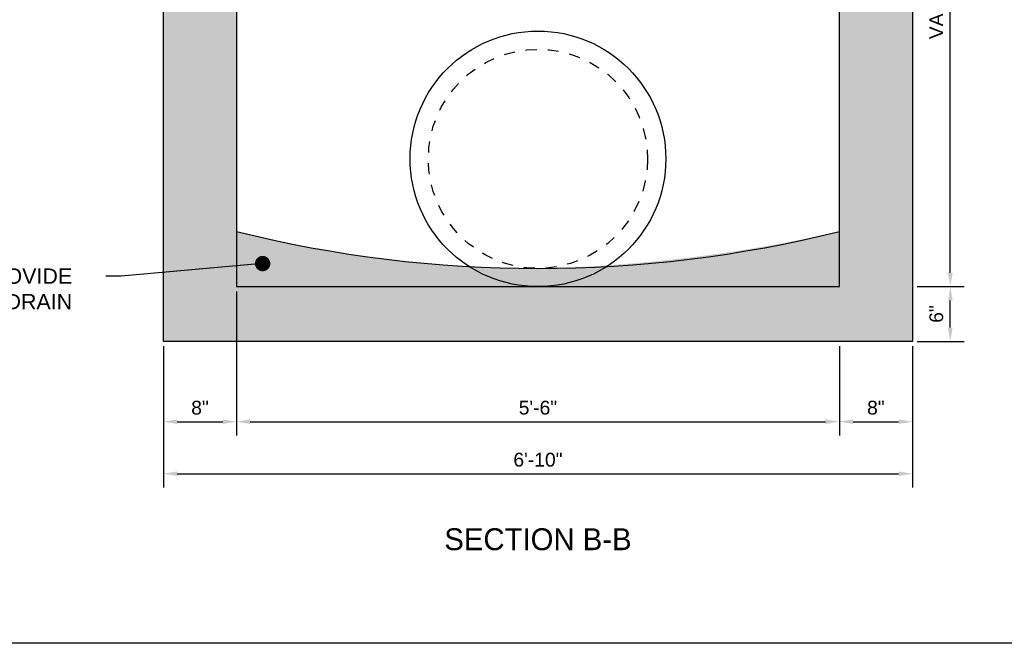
# Model space of a CAD drawing. Header units: feet. Extents: x 6 to 310, y -41 to 128.
# Tile 45 of 48: x 265.8 to 274.78, y 3.62 to 9.32. Entities that reach past the tile are written whole.
import ezdxf
from ezdxf import colors
from ezdxf.entities.mleader import LeaderData, LeaderLine
from ezdxf.enums import TextEntityAlignment as Align
from ezdxf.math import Vec2, Vec3

# ---------------------------------------------------------------- set-up
doc = ezdxf.new("R2010")
doc.units = ezdxf.units.FT
doc.header["$MEASUREMENT"] = 0
doc.linetypes.add('F', pattern=[0.15000000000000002, 0.1, -0.05])
doc.layers.add('COLUMNS', color=6, linetype='Continuous', plot=False)
for name, color, linetype in [('D-HATCH-PATT', 247, 'Continuous'), ('D-TEXT', 9, 'Continuous'), ('D-TITLE_SUB', 6, 'Continuous'), ('DETAIL', 1, 'Continuous')]:
    doc.layers.add(name, color=color, linetype=linetype)
doc.styles.add('Slanted-Normal', font='font31.shx', dxfattribs={"height": 0.14})
doc.styles.get("Standard").update_dxf_attribs({"font": 'ARIAL_0.TTF'})
doc.dimstyles.get("Standard").update_dxf_attribs({"dimtxt": 0.18, "dimasz": 0.18, "dimexe": 0.18, "dimexo": 0.0625, "dimgap": 0.09, "dimtad": 0, "dimtih": 1, "dimtoh": 1, "dimdec": 4, "dimzin": 0, "dimdsep": 46, "dimtxsty": 'Standard', "dimcen": 0.09, "dimadec": 0, "dimazin": 0, "dimtfac": 1, "dimtdec": 4, "dimtofl": 0, "dimtmove": 0, "dimatfit": 3, "dimfxl": 1, "dimtolj": 1, "dimtzin": 0, "dimarcsym": 0})
pattern_1 = [(49.99999999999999, (-555.0327100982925, 3.660576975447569), (0.1793150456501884, -0.0156880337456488), [0.01875, -0.20625]), (355, (-555.0327100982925, 3.660576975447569), (-0.03468783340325, 0.188048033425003), [0.015, -0.165]), (100.45144446, (-555.0177671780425, 3.659269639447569), (0.144627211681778, 0.1723599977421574), [0.01593504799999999, -0.1752855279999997]), (46.1842, (-555.0327100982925, 3.710576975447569), (0.2668103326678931, -0.0413798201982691), [0.02812499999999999, -0.3093749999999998]), (96.63563549, (-555.0104759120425, 3.707128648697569), (0.2336654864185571, 0.2435296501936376), [0.0239025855, -0.26292844]), (351.1841639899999, (-555.0327100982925, 3.710576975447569), (0.2336654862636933, 0.2435296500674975), [0.0225, -0.24750000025]), (21, (-555.0077100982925, 3.698076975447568), (0.1492267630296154, -0.1006547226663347), [0.01875, -0.20625]), (326, (-555.0077100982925, 3.698076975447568), (0.0608288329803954, 0.1812875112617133), [0.015, -0.165]), (71.45144474, (-554.9952745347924, 3.68968908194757), (0.2100555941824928, 0.0806327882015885), [0.0159350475, -0.175285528]), (37.50000000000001, (-555.0327100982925, 3.660576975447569), (0.0030399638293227, 0.0832234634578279), [0, -0.163, 0, -0.1675, 0, -0.165625]), (7.499999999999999, (-555.0327100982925, 3.660576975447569), (0.0657673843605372, 0.0986029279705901), [0, -0.0955, 0, -0.15925, 0, -0.063125]), (327.5, (-555.0884600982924, 3.660576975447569), (0.1334556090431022, -0.0056387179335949), [0, -0.0625, 0, -0.195, 0, -0.25875]), (317.5, (-555.1134600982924, 3.660576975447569), (0.1457965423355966, 0.0250262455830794), [0, -0.08125, 0, -0.1295, 0, -0.18375])]

# ---------------------------------------------------------------- blocks, each defined once
blk = doc.blocks.new('*D61')
at = {"layer": 'D-TEXT', "color": 0, "linetype": 'Continuous', "lineweight": -2, "transparency": 16777216}
for p, q in [((267.1127629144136, 6.336463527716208), (267.1127629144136, 5.046649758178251)), ((273.9460962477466, 6.336463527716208), (273.9460962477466, 5.046649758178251)), ((267.2387629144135, 5.172649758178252), (273.8200962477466, 5.172649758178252))]:
    blk.add_line(p, q, dxfattribs=at)
at = {"layer": 'D-TEXT', "color": 0, "linetype": 'Continuous', "transparency": 16777216}
for points in [[(267.2387629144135, 5.193649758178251), (267.2387629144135, 5.151649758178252), (267.1127629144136, 5.172649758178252)], [(273.8200962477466, 5.193649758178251), (273.8200962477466, 5.151649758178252), (273.9460962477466, 5.172649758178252)]]:
    blk.add_solid(points, dxfattribs=at)
at = {"layer": 'Defpoints', "color": 0, "linetype": 'Continuous', "transparency": 16777216}
for p in [(267.1127629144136, 6.380213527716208), (273.9460962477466, 6.380213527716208), (273.9460962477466, 5.172649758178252)]:
    blk.add_point(p, dxfattribs=at)
at = {"layer": 'D-TEXT', "color": 0, "linetype": 'Continuous', "transparency": 16777216, "insert": (270.5294295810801, 5.299981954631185), "char_height": 0.126, "attachment_point": 5}
blk.add_mtext('\\A1;6\'-10"', dxfattribs=at)
blk = doc.blocks.new('*D62')
at = {"layer": 'D-TEXT', "color": 0, "linetype": 'Continuous', "lineweight": -2, "transparency": 16777216}
for p, q in [((267.778762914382, 6.836463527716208), (267.778762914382, 5.521557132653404)), ((267.1127629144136, 6.336463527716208), (267.1127629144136, 5.521557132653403)), ((267.2387629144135, 5.647557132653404), (267.652762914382, 5.647557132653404))]:
    blk.add_line(p, q, dxfattribs=at)
at = {"layer": 'D-TEXT', "color": 0, "linetype": 'Continuous', "transparency": 16777216}
for points in [[(267.2387629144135, 5.668557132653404), (267.2387629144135, 5.626557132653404), (267.1127629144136, 5.647557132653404)], [(267.652762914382, 5.668557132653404), (267.652762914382, 5.626557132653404), (267.778762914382, 5.647557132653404)]]:
    blk.add_solid(points, dxfattribs=at)
at = {"layer": 'Defpoints', "color": 0, "linetype": 'Continuous', "transparency": 16777216}
for p in [(267.778762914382, 6.880213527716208), (267.1127629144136, 6.380213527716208), (267.778762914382, 5.647557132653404)]:
    blk.add_point(p, dxfattribs=at)
at = {"layer": 'D-TEXT', "color": 0, "linetype": 'Continuous', "transparency": 16777216, "insert": (267.4457629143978, 5.774889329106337), "char_height": 0.126, "attachment_point": 5}
blk.add_mtext('\\A1;8"', dxfattribs=at)
blk = doc.blocks.new('*D63')
at = {"layer": 'D-TEXT', "color": 0, "linetype": 'Continuous', "lineweight": -2, "transparency": 16777216}
for p, q in [((273.2794295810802, 6.336463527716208), (273.2794295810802, 5.521557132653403)), ((273.9460962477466, 6.336463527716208), (273.9460962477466, 5.521557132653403)), ((273.4054295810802, 5.647557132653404), (273.8200962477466, 5.647557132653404))]:
    blk.add_line(p, q, dxfattribs=at)
at = {"layer": 'D-TEXT', "color": 0, "linetype": 'Continuous', "transparency": 16777216}
for points in [[(273.4054295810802, 5.668557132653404), (273.4054295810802, 5.626557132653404), (273.2794295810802, 5.647557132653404)], [(273.8200962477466, 5.668557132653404), (273.8200962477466, 5.626557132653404), (273.9460962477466, 5.647557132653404)]]:
    blk.add_solid(points, dxfattribs=at)
at = {"layer": 'Defpoints', "color": 0, "linetype": 'Continuous', "transparency": 16777216}
for p in [(273.2794295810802, 6.380213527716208), (273.9460962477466, 6.380213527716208), (273.9460962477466, 5.647557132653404)]:
    blk.add_point(p, dxfattribs=at)
at = {"layer": 'D-TEXT', "color": 0, "linetype": 'Continuous', "transparency": 16777216, "insert": (273.6127629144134, 5.774889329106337), "char_height": 0.126, "attachment_point": 5}
blk.add_mtext('\\A1;8"', dxfattribs=at)
blk = doc.blocks.new('*D64')
at = {"layer": 'D-TEXT', "color": 0, "linetype": 'Continuous', "lineweight": -2, "transparency": 16777216}
for p, q in [((267.778762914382, 6.336463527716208), (267.778762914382, 5.521557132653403)), ((273.2794295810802, 6.336463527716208), (273.2794295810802, 5.521557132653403)), ((267.904762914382, 5.647557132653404), (273.1534295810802, 5.647557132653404))]:
    blk.add_line(p, q, dxfattribs=at)
at = {"layer": 'D-TEXT', "color": 0, "linetype": 'Continuous', "transparency": 16777216}
for points in [[(267.904762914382, 5.668557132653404), (267.904762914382, 5.626557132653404), (267.778762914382, 5.647557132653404)], [(273.1534295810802, 5.668557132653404), (273.1534295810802, 5.626557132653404), (273.2794295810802, 5.647557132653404)]]:
    blk.add_solid(points, dxfattribs=at)
at = {"layer": 'Defpoints', "color": 0, "linetype": 'Continuous', "transparency": 16777216}
for p in [(267.778762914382, 6.380213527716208), (273.2794295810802, 6.380213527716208), (273.2794295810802, 5.647557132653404)]:
    blk.add_point(p, dxfattribs=at)
at = {"layer": 'D-TEXT', "color": 0, "linetype": 'Continuous', "transparency": 16777216, "insert": (270.5290962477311, 5.774889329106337), "char_height": 0.126, "attachment_point": 5}
blk.add_mtext('\\A1;5\'-6"', dxfattribs=at)
blk = doc.blocks.new('*D65')
at = {"layer": 'D-TEXT', "color": 0, "linetype": 'Continuous', "lineweight": -2, "transparency": 16777216}
for p, q in [((273.9898462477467, 6.880213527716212), (274.417954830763, 6.880213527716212)), ((274.291954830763, 6.506213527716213), (274.291954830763, 6.754213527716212)), ((273.9898462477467, 6.380213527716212), (274.417954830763, 6.380213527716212))]:
    blk.add_line(p, q, dxfattribs=at)
at = {"layer": 'D-TEXT', "color": 0, "linetype": 'Continuous', "transparency": 16777216}
for points in [[(274.270954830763, 6.754213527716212), (274.312954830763, 6.754213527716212), (274.291954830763, 6.880213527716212)], [(274.270954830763, 6.506213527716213), (274.312954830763, 6.506213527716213), (274.291954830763, 6.380213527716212)]]:
    blk.add_solid(points, dxfattribs=at)
at = {"layer": 'Defpoints', "color": 0, "linetype": 'Continuous', "transparency": 16777216}
for p in [(273.9460962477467, 6.880213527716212), (274.291954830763, 6.880213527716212), (273.9460962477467, 6.380213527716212)]:
    blk.add_point(p, dxfattribs=at)
at = {"layer": 'D-TEXT', "color": 0, "linetype": 'Continuous', "transparency": 16777216, "insert": (274.16462263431, 6.63021352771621), "char_height": 0.126, "attachment_point": 5, "rotation": 90}
blk.add_mtext('\\A1;6"', dxfattribs=at)
blk = doc.blocks.new('*D71')
at = {"layer": 'D-TEXT', "color": 0, "linetype": 'Continuous', "lineweight": -2, "transparency": 16777216}
for p, q in [((273.9898462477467, 12.04331821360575), (274.4179548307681, 12.04331821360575)), ((274.2919548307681, 7.006213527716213), (274.2919548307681, 11.91731821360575)), ((273.9898462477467, 6.880213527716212), (274.4179548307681, 6.880213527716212))]:
    blk.add_line(p, q, dxfattribs=at)
at = {"layer": 'D-TEXT', "color": 0, "linetype": 'Continuous', "transparency": 16777216}
for points in [[(274.2709548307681, 11.91731821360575), (274.3129548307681, 11.91731821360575), (274.2919548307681, 12.04331821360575)], [(274.2709548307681, 7.006213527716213), (274.3129548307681, 7.006213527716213), (274.2919548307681, 6.880213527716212)]]:
    blk.add_solid(points, dxfattribs=at)
at = {"layer": 'Defpoints', "color": 0, "linetype": 'Continuous', "transparency": 16777216}
for p in [(273.9460962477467, 12.04331821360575), (274.2919548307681, 12.04331821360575), (273.9460962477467, 6.880213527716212)]:
    blk.add_point(p, dxfattribs=at)
at = {"layer": 'D-TEXT', "color": 0, "linetype": 'Continuous', "transparency": 16777216, "insert": (274.1638061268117, 9.461765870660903), "char_height": 0.126, "attachment_point": 5, "rotation": 90}
blk.add_mtext('\\A1;VARIES', dxfattribs=at)
blk = doc.blocks.new('_Dot')
at = {"color": 0, "linetype": 'ByBlock', "lineweight": -2}
blk.add_line((-0.5, 0), (-1, 0), dxfattribs=at)
at = {"color": 0, "linetype": 'ByBlock', "const_width": 0.5}
blk.add_lwpolyline([(-0.25, 0, 1), (0.25, 0, 1)], format="xyb", close=True, dxfattribs=at)

msp = doc.modelspace()

# ---------------------------------------------------------------- hatches: boundary and pattern name
at = {"layer": 'D-HATCH-PATT'}
h = msp.add_hatch(dxfattribs=at)
h.set_pattern_fill('AR-CONC', color=256, scale=0.025)
h.set_pattern_definition(pattern_1)
h.paths.add_polyline_path([(273.9460962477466, 12.04331821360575), (273.2794295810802, 12.04331821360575), (271.02942958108, 12.04331821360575), (271.02942958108, 11.54331821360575), (273.2794295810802, 11.54331821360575), (273.2794295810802, 6.880213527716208), (273.9460962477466, 6.880213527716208)])
h = msp.add_hatch(dxfattribs=at)
h.set_pattern_fill('AR-CONC', color=256, scale=0.025)
h.set_pattern_definition(pattern_1)
h.paths.add_polyline_path([(267.7793629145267, 11.01183399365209), (267.1127629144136, 11.01183399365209), (267.1127629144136, 6.880213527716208), (267.7793629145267, 6.880213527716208)])
h = msp.add_hatch(dxfattribs=at)
h.set_pattern_fill('AR-CONC', color=256, scale=0.025)
h.set_pattern_definition([(49.99999999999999, (-554.2826434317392, 3.660576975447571), (0.1793150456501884, -0.0156880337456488), [0.01875, -0.20625]), (355, (-554.2826434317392, 3.660576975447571), (-0.03468783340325, 0.188048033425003), [0.015, -0.165]), (100.45144446, (-554.2677005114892, 3.659269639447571), (0.144627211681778, 0.1723599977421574), [0.01593504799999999, -0.1752855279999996]), (46.1842, (-554.2826434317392, 3.710576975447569), (0.2668103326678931, -0.0413798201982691), [0.02812499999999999, -0.3093749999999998]), (96.63563549, (-554.2604092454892, 3.707128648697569), (0.2336654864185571, 0.2435296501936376), [0.0239025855, -0.26292844]), (351.1841639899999, (-554.2826434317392, 3.710576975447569), (0.2336654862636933, 0.2435296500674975), [0.0225, -0.24750000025]), (21, (-554.2576434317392, 3.69807697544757), (0.1492267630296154, -0.1006547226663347), [0.01875, -0.20625]), (326, (-554.2576434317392, 3.69807697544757), (0.0608288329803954, 0.1812875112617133), [0.015, -0.165]), (71.45144474, (-554.2452078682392, 3.68968908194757), (0.2100555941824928, 0.0806327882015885), [0.0159350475, -0.175285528]), (37.50000000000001, (-554.2826434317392, 3.660576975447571), (0.0030399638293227, 0.0832234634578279), [0, -0.163, 0, -0.1675, 0, -0.165625]), (7.499999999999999, (-554.2826434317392, 3.660576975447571), (0.0657673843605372, 0.0986029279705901), [0, -0.0955, 0, -0.15925, 0, -0.063125]), (327.5, (-554.3383934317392, 3.660576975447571), (0.1334556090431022, -0.0056387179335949), [0, -0.0625, 0, -0.195, 0, -0.25875]), (317.5, (-554.3633934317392, 3.660576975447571), (0.1457965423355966, 0.0250262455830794), [0, -0.08125, 0, -0.1295, 0, -0.18375])])
edge = h.paths.add_edge_path()
edge.add_arc((270.2337078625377, 20.85516068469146), 13.81145661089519, 271.21643511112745, 282.7396590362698, ccw=False)
edge.add_arc((270.4351816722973, 17.57208536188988), 10.52566840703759, 255.3852602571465, 270.4993455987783, ccw=False)
edge.add_line((267.7793629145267, 7.386982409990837), (267.778762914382, 6.880213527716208))
edge.add_line((267.778762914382, 6.880213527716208), (273.2794295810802, 6.88021352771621))
edge.add_line((273.2794295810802, 6.88021352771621), (273.2794295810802, 7.383712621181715))
h = msp.add_hatch(dxfattribs=at)
h.set_pattern_fill('AR-CONC', color=256, scale=0.025)
h.set_pattern_definition(pattern_1)
h.paths.add_polyline_path([(273.9460962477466, 6.880213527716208), (267.1127629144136, 6.880213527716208), (267.1127629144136, 6.380213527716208), (273.9460962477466, 6.380213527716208)])

# ---------------------------------------------------------------- linework, layer by layer
at = {"layer": 'COLUMNS', "color": 3, "flags": 128}
msp.add_lwpolyline([(249.0975199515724, 3.624450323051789), (249.0975199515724, 24.37445032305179), (279.4725199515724, 24.37445032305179), (279.4725199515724, 3.624450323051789)], close=True, dxfattribs=at)
at = {"layer": 'D-HATCH-PATT', "linetype": 'F'}
msp.add_circle((270.5294295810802, 8.046813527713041), 1, dxfattribs=at)
at = {"layer": 'DETAIL', "linetype": 'Continuous', "flags": 128}
msp.add_lwpolyline([(270.032709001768, 12.29467154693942), (270.5294295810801, 12.29467154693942), (270.5294295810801, 12.04331821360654), (273.9460962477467, 12.04331821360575), (273.9460962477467, 6.380213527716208), (267.1127629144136, 6.380213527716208), (267.1127629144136, 11.50163410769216), (270.032709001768, 11.50135398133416), (270.032709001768, 12.47232904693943)], dxfattribs=at)
msp.add_lwpolyline([(271.02942958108, 11.54331821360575), (271.02942958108, 11.00163410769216), (267.7793629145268, 11.00163410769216), (267.7793629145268, 6.880213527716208), (273.2794295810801, 6.880213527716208), (273.2794295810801, 11.54331821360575)], close=True, dxfattribs=at)
at = {"layer": 'DETAIL', "linetype": 'Continuous'}
msp.add_circle((270.5294295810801, 8.046813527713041), 1.1666, dxfattribs=at)
msp.add_arc((270.5293962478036, 18.41796663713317), 11.37178284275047, 256.0054518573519, 283.9945481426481, dxfattribs=at)

# ---------------------------------------------------------------- texts
at = {"layer": 'D-TITLE_SUB', "style": 'Slanted-Normal'}
msp.add_text('SECTION B-B', height=0.2, dxfattribs=at).set_placement((270.5294295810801, 4.574574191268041), align=Align.MIDDLE_CENTER)

# ---------------------------------------------------------------- dimensions: what is measured, and where the dimension line sits
at = {"layer": 'D-TEXT', "linetype": 'Continuous'}
dim = msp.add_linear_dim(base=(274.2919548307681, 12.04331821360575), p1=(273.9460962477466, 6.880213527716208), p2=(273.9460962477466, 12.04331821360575), angle=90, text='VARIES', dimstyle='Standard', override={"dimscale": 0.7, "dimtad": 1, "dimtih": 0, "dimtoh": 0}, dxfattribs=at)
dim.commit()
dim.dimension.update_dxf_attribs({"geometry": '*D71', "text_midpoint": (274.1638061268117, 9.461765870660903)})
for base, p1, p2, text, picture, middle in [((267.778762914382, 5.647557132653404), (267.1127629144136, 6.380213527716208), (267.778762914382, 6.880213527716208), '8"', '*D62', (267.4457629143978, 5.774889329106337)), ((273.9460962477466, 5.172649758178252), (267.1127629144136, 6.380213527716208), (273.9460962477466, 6.380213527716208), '6\'-10"', '*D61', (270.5294295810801, 5.299981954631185)), ((273.2794295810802, 5.647557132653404), (267.778762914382, 6.380213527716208), (273.2794295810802, 6.380213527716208), '5\'-6"', '*D64', (270.5290962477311, 5.774889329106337)), ((273.9460962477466, 5.647557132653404), (273.2794295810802, 6.380213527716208), (273.9460962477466, 6.380213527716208), '8"', '*D63', (273.6127629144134, 5.774889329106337))]:
    dim = msp.add_linear_dim(base=base, p1=p1, p2=p2, text=text, dimstyle='Standard', override={"dimscale": 0.7, "dimtad": 1, "dimtih": 0, "dimtoh": 0}, dxfattribs=at)
    dim.commit()
    dim.dimension.update_dxf_attribs({"geometry": picture, "text_midpoint": middle})
dim = msp.add_linear_dim(base=(274.291954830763, 6.880213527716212), p1=(273.9460962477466, 6.380213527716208), p2=(273.9460962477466, 6.880213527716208), angle=90, text='6"', dimstyle='Standard', override={"dimscale": 0.7, "dimtad": 1, "dimtih": 0, "dimtoh": 0}, dxfattribs=at)
dim.commit()
dim.dimension.update_dxf_attribs({"geometry": '*D65', "text_midpoint": (274.291954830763, 6.63021352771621), "dimtype": 160})

# ---------------------------------------------------------------- leaders
ml = msp.add_multileader_mtext('Standard', dxfattribs=at)
ml.set_content('\\A1;CONTRACTOR TO PROVIDE \\PGROUT AND SHAPE BOTTOM TO DRAIN', color=256)
ml.set_leader_properties(color=256, linetype='ByLayer', lineweight=-1)
ml.set_arrow_properties(name='DOT')
ml.build(insert=Vec2(0, 0))
ml.multileader.update_dxf_attribs({"dogleg_length": 0.14, "arrow_head_size": 0.14})
ctx = ml.context
ctx.base_point, ctx.char_height, ctx.arrow_head_size, ctx.landing_gap_size, ctx.plane_origin = Vec3(262.7019219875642, 6.976532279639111), 0.14, 0.14, 0.07, Vec3(266.437108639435, 7.598500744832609)
ctx.text_align_type = 2
notes = []
notes.append((ctx, [(1, (1, 1, 0), (266.7260147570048, 6.976532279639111), (-1, 0), 0.14, [(0, [(268.0170765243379, 7.090742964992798)], 0, [])])]))
ctx.mtext.insert, ctx.mtext.alignment, ctx.mtext.flow_direction = Vec3(266.2793480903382, 7.046532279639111), 3, 5
for ctx, leaders in notes:
    for number, flags, end, landing, length, lines in leaders:
        leader = LeaderData()
        leader.index, (leader.has_last_leader_line, leader.has_dogleg_vector, leader.attachment_direction) = number, flags
        leader.last_leader_point, leader.dogleg_vector, leader.dogleg_length = Vec3(end), Vec3(landing), length
        for number, points, colour, breaks in lines:
            line = LeaderLine()
            line.index, line.vertices, line.color, line.breaks = number, Vec3.list(points), colors.encode_raw_color(colour), breaks
            leader.lines.append(line)
        ctx.leaders.append(leader)

doc.saveas('drawing.dxf')
